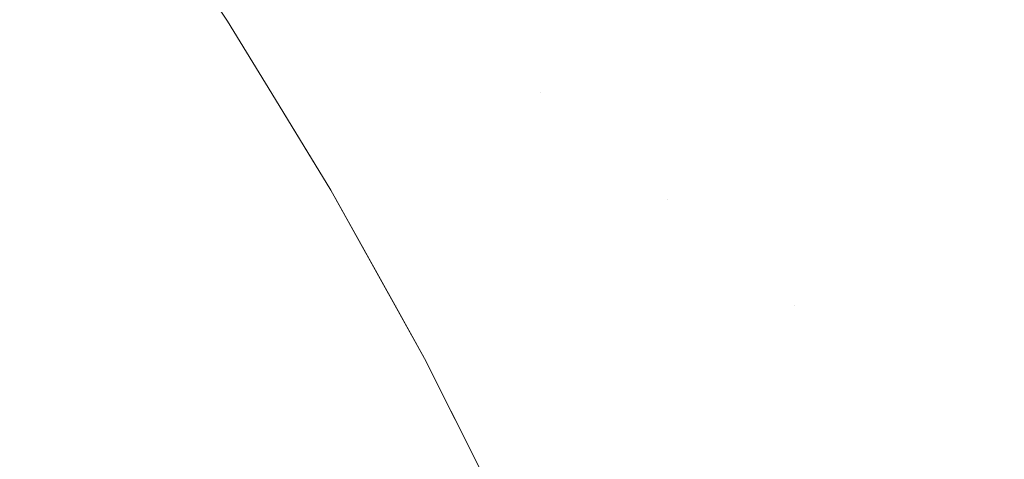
# Model space of a CAD drawing. Header units: centimetres. Extents: x -35.1 to 36.2, y 4.2 to 6.
# Tile 180 of 256: x -11.16425 to -11.14566, y 5.93498 to 5.94327. Entities that reach past the tile are written whole.
import ezdxf

# ---------------------------------------------------------------- set-up
doc = ezdxf.new("R2010")
doc.units = ezdxf.units.CM
doc.header["$LTSCALE"] = 2.54
doc.layers.add('Lucido design-1', color=7, linetype='Continuous')

# ---------------------------------------------------------------- blocks, each defined once
blk = doc.blocks.new('Gruppo-4-1')
at = {"color": 7, "linetype": 'Continuous', "lineweight": 9}
for points, invisible_edges in [([(36.07398, 5.946264, -2312.333469), (-34.958478, 5.946264, -2312.333469), (-34.958478, 5.94235, -2312.331539), (36.07398, 5.94235, -2312.331539)], 5), ([(-11.162868, 5.944376, -2313.0377), (-11.162207, 5.943377, -2313.0377), (-11.162843, 5.943145, -2313.040757), (-11.1635, 5.944138, -2313.040757)], 15), ([(-11.1635, 5.944138, -2313.040757), (-11.162843, 5.943145, -2313.040757), (-11.163591, 5.942873, -2313.043786), (-11.164244, 5.94386, -2313.043786)], 15), ([(-11.160335, 5.942816, -2313.028414), (-11.160983, 5.943823, -2313.028414), (-11.160807, 5.943888, -2313.025294), (-11.160158, 5.942879, -2313.025294)], 15), ([(-11.160158, 5.942879, -2313.025294), (-11.160807, 5.943888, -2313.025294), (-11.160759, 5.943902, -2313.02217), (-11.160321, 5.943248, -2313.02217)], 11), ([(-11.160321, 5.943248, -2312.82217), (-11.160759, 5.943902, -2312.82217), (-11.16073, 5.943909, -2312.82045)], 10), ([(-11.160759, 5.943902, -2312.82217), (-11.160321, 5.943248, -2312.82217), (-11.160321, 5.943248, -2313.02217), (-11.160759, 5.943902, -2313.02217)], 10), ([(-11.160321, 5.943248, -2312.82217), (-11.16073, 5.943909, -2312.82045), (-11.159452, 5.941892, -2312.820464)], 11), ([(-11.16073, 5.943909, -2312.82045), (-11.160676, 5.943909, -2312.81873), (-11.159399, 5.941892, -2312.81876), (-11.159452, 5.941892, -2312.820464)], 15), ([(-11.15931, 5.941892, -2312.817056), (-11.159399, 5.941892, -2312.81876), (-11.160676, 5.943909, -2312.81873), (-11.160586, 5.943909, -2312.817011)], 15), ([(-11.160586, 5.943909, -2312.817011), (-11.160461, 5.943909, -2312.815295), (-11.159185, 5.941892, -2312.815354), (-11.15931, 5.941892, -2312.817056)], 15), ([(-11.159025, 5.941892, -2312.813655), (-11.159185, 5.941892, -2312.815354), (-11.160461, 5.943909, -2312.815295), (-11.160299, 5.943909, -2312.813581)], 15), ([(-11.160299, 5.943909, -2312.813581), (-11.160102, 5.943909, -2312.81187), (-11.15883, 5.941892, -2312.811959), (-11.159025, 5.941892, -2312.813655)], 15), ([(-11.158599, 5.941892, -2312.810267), (-11.15883, 5.941892, -2312.811959), (-11.160102, 5.943909, -2312.81187), (-11.15987, 5.943909, -2312.810162)], 15), ([(-11.15987, 5.943909, -2312.810162), (-11.159602, 5.943909, -2312.808459), (-11.158334, 5.941892, -2312.808578), (-11.158599, 5.941892, -2312.810267)], 15), ([(-11.158034, 5.941892, -2312.806895), (-11.158334, 5.941892, -2312.808578), (-11.159602, 5.943909, -2312.808459), (-11.159299, 5.943909, -2312.806762)], 15), ([(-11.159299, 5.943909, -2312.806762), (-11.158961, 5.943909, -2312.805069), (-11.157699, 5.941892, -2312.805218), (-11.158034, 5.941892, -2312.806895)], 15), ([(-11.157329, 5.941892, -2312.803546), (-11.157699, 5.941892, -2312.805218), (-11.158961, 5.943909, -2312.805069), (-11.158589, 5.943909, -2312.803383)], 15), ([(-11.158589, 5.943909, -2312.803383), (-11.158182, 5.943909, -2312.801704), (-11.156926, 5.941892, -2312.801881), (-11.157329, 5.941892, -2312.803546)], 15), ([(-11.156489, 5.941892, -2312.800224), (-11.156926, 5.941892, -2312.801881), (-11.158182, 5.943909, -2312.801704), (-11.157741, 5.943909, -2312.800032)], 15), ([(-11.157741, 5.943909, -2312.800032), (-11.157266, 5.943909, -2312.798368), (-11.156018, 5.941892, -2312.798574), (-11.156489, 5.941892, -2312.800224)], 15), ([(-11.155514, 5.941892, -2312.796933), (-11.156018, 5.941892, -2312.798574), (-11.157266, 5.943909, -2312.798368), (-11.156757, 5.943909, -2312.796712)], 15), ([(-11.156757, 5.943909, -2312.796712), (-11.156216, 5.943909, -2312.795065), (-11.154977, 5.941892, -2312.795301), (-11.155514, 5.941892, -2312.796933)], 15), ([(-11.154408, 5.941892, -2312.793678), (-11.154977, 5.941892, -2312.795301), (-11.156216, 5.943909, -2312.795065), (-11.155035, 5.943909, -2312.791801)], 15), ([(-11.155035, 5.943909, -2312.791801), (-11.153807, 5.941892, -2312.792065), (-11.154408, 5.941892, -2312.793678)], 11), ([(-11.153807, 5.941892, -2312.792065), (-11.155035, 5.943909, -2312.791801), (-11.153727, 5.943909, -2312.78858), (-11.15251, 5.941892, -2312.788871)], 15), ([(-11.15251, 5.941892, -2312.788871), (-11.153727, 5.943909, -2312.78858), (-11.152295, 5.943909, -2312.785405), (-11.151091, 5.941892, -2312.785724)], 15), ([(-11.151091, 5.941892, -2312.785724), (-11.152295, 5.943909, -2312.785405), (-11.150743, 5.943909, -2312.78228), (-11.149552, 5.941892, -2312.782626)], 15), ([(-11.149552, 5.941892, -2312.782626), (-11.150743, 5.943909, -2312.78228), (-11.149075, 5.943909, -2312.779209), (-11.147898, 5.941892, -2312.779582)], 15), ([(-11.147898, 5.941892, -2312.779582), (-11.149075, 5.943909, -2312.779209), (-11.147295, 5.943909, -2312.776196), (-11.146134, 5.941892, -2312.776595)], 15), ([(-11.146134, 5.941892, -2312.776595), (-11.147295, 5.943909, -2312.776196), (-11.145408, 5.943909, -2312.773242), (-11.144263, 5.941892, -2312.773667)], 15), ([(-11.164244, 5.94386, -2313.043786), (-11.163591, 5.942873, -2313.043786), (-11.164448, 5.942561, -2313.046785), (-11.165096, 5.94354, -2313.046785)], 15), ([(-11.16104, 5.942567, -2313.034621), (-11.161684, 5.943568, -2313.034621), (-11.161275, 5.943717, -2313.031524), (-11.16063, 5.942712, -2313.031524)], 15), ([(-11.16063, 5.942712, -2313.031524), (-11.161275, 5.943717, -2313.031524), (-11.160983, 5.943823, -2313.028414), (-11.160335, 5.942816, -2313.028414)], 15), ([(-11.161566, 5.94238, -2313.0377), (-11.162207, 5.943377, -2313.0377), (-11.161684, 5.943568, -2313.034621), (-11.16104, 5.942567, -2313.034621)], 15), ([(-11.162206, 5.942154, -2313.040757), (-11.162843, 5.943145, -2313.040757), (-11.162207, 5.943377, -2313.0377), (-11.161566, 5.94238, -2313.0377)], 15), ([(-11.162958, 5.941888, -2313.043786), (-11.163591, 5.942873, -2313.043786), (-11.162843, 5.943145, -2313.040757), (-11.162206, 5.942154, -2313.040757)], 15), ([(-11.158873, 5.940879, -2313.02217), (-11.160321, 5.943248, -2312.82217), (-11.159486, 5.941883, -2312.82217)], 9), ([(-11.158873, 5.940879, -2313.02217), (-11.159486, 5.941883, -2313.02217), (-11.160321, 5.943248, -2313.02217), (-11.160321, 5.943248, -2312.82217)], 12), ([(-11.159452, 5.941892, -2312.820464), (-11.159486, 5.941883, -2312.82217), (-11.160321, 5.943248, -2312.82217)], 9), ([(-11.160321, 5.943248, -2313.02217), (-11.159486, 5.941883, -2313.02217), (-11.15953, 5.941872, -2313.025294), (-11.160158, 5.942879, -2313.025294)], 14), ([(-11.163819, 5.941582, -2313.046785), (-11.164448, 5.942561, -2313.046785), (-11.163591, 5.942873, -2313.043786), (-11.162958, 5.941888, -2313.043786)], 15), ([(-11.160335, 5.942816, -2313.028414), (-11.159707, 5.941811, -2313.028414), (-11.160003, 5.941709, -2313.031524), (-11.16063, 5.942712, -2313.031524)], 15), ([(-11.160158, 5.942879, -2313.025294), (-11.15953, 5.941872, -2313.025294), (-11.159707, 5.941811, -2313.028414), (-11.160335, 5.942816, -2313.028414)], 15), ([(-11.164788, 5.941239, -2313.04975), (-11.165412, 5.942209, -2313.04975), (-11.164448, 5.942561, -2313.046785), (-11.163819, 5.941582, -2313.046785)], 15), ([(-11.16104, 5.942567, -2313.034621), (-11.160416, 5.941567, -2313.034621), (-11.160945, 5.941385, -2313.0377), (-11.161566, 5.94238, -2313.0377)], 15), ([(-11.16063, 5.942712, -2313.031524), (-11.160003, 5.941709, -2313.031524), (-11.160416, 5.941567, -2313.034621), (-11.16104, 5.942567, -2313.034621)], 15), ([(-11.161566, 5.94238, -2313.0377), (-11.160945, 5.941385, -2313.0377), (-11.161588, 5.941164, -2313.040757), (-11.162206, 5.942154, -2313.040757)], 15), ([(36.07398, 5.94235, -2312.331539), (-34.958478, 5.94235, -2312.331539), (-34.958478, 5.938357, -2312.329782), (36.07398, 5.938357, -2312.329782)], 5), ([(-11.162206, 5.942154, -2313.040757), (-11.161588, 5.941164, -2313.040757), (-11.162343, 5.940904, -2313.043786), (-11.162958, 5.941888, -2313.043786)], 15), ([(-11.162958, 5.941888, -2313.043786), (-11.162343, 5.940904, -2313.043786), (-11.163209, 5.940606, -2313.046785), (-11.163819, 5.941582, -2313.046785)], 15), ([(-11.159099, 5.940807, -2313.028414), (-11.159707, 5.941811, -2313.028414), (-11.15953, 5.941872, -2313.025294), (-11.15892, 5.940867, -2313.025294)], 15), ([(-11.15892, 5.940867, -2313.025294), (-11.15953, 5.941872, -2313.025294), (-11.159486, 5.941883, -2313.02217), (-11.158873, 5.940879, -2313.02217)], 11), ([(-11.15837, 5.940056, -2312.82217), (-11.159486, 5.941883, -2312.82217), (-11.159452, 5.941892, -2312.820464)], 10), ([(-11.159486, 5.941883, -2312.82217), (-11.15837, 5.940056, -2312.82217), (-11.15837, 5.940056, -2313.02217), (-11.158873, 5.940879, -2313.02217)], 10), ([(-11.159452, 5.941892, -2312.820464), (-11.158252, 5.939884, -2312.820479), (-11.15837, 5.940056, -2312.82217)], 11), ([(-11.159452, 5.941892, -2312.820464), (-11.159399, 5.941892, -2312.81876), (-11.158199, 5.939884, -2312.818788), (-11.158252, 5.939884, -2312.820479)], 15), ([(-11.15811, 5.939884, -2312.817098), (-11.158199, 5.939884, -2312.818788), (-11.159399, 5.941892, -2312.81876), (-11.15931, 5.941892, -2312.817056)], 15), ([(-11.15931, 5.941892, -2312.817056), (-11.159185, 5.941892, -2312.815354), (-11.157987, 5.939884, -2312.81541), (-11.15811, 5.939884, -2312.817098)], 15), ([(-11.157828, 5.939884, -2312.813725), (-11.157987, 5.939884, -2312.81541), (-11.159185, 5.941892, -2312.815354), (-11.159025, 5.941892, -2312.813655)], 15), ([(-11.159025, 5.941892, -2312.813655), (-11.15883, 5.941892, -2312.811959), (-11.157634, 5.939884, -2312.812043), (-11.157828, 5.939884, -2312.813725)], 15), ([(-11.157406, 5.939884, -2312.810364), (-11.157634, 5.939884, -2312.812043), (-11.15883, 5.941892, -2312.811959), (-11.158599, 5.941892, -2312.810267)], 15), ([(-11.158599, 5.941892, -2312.810267), (-11.158334, 5.941892, -2312.808578), (-11.157142, 5.939884, -2312.80869), (-11.157406, 5.939884, -2312.810364)], 15), ([(-11.156845, 5.939884, -2312.807021), (-11.157142, 5.939884, -2312.80869), (-11.158334, 5.941892, -2312.808578), (-11.158034, 5.941892, -2312.806895)], 15), ([(-11.158034, 5.941892, -2312.806895), (-11.157699, 5.941892, -2312.805218), (-11.156512, 5.939884, -2312.805357), (-11.156845, 5.939884, -2312.807021)], 15), ([(-11.156146, 5.939884, -2312.803699), (-11.156512, 5.939884, -2312.805357), (-11.157699, 5.941892, -2312.805218), (-11.157329, 5.941892, -2312.803546)], 15), ([(-11.157329, 5.941892, -2312.803546), (-11.156926, 5.941892, -2312.801881), (-11.155746, 5.939884, -2312.802048), (-11.156146, 5.939884, -2312.803699)], 15), ([(-11.155312, 5.939884, -2312.800404), (-11.155746, 5.939884, -2312.802048), (-11.156926, 5.941892, -2312.801881), (-11.156489, 5.941892, -2312.800224)], 15), ([(-11.156489, 5.941892, -2312.800224), (-11.156018, 5.941892, -2312.798574), (-11.154846, 5.939884, -2312.798768), (-11.155312, 5.939884, -2312.800404)], 15), ([(-11.154346, 5.939884, -2312.79714), (-11.154846, 5.939884, -2312.798768), (-11.156018, 5.941892, -2312.798574), (-11.155514, 5.941892, -2312.796933)], 15), ([(-11.155514, 5.941892, -2312.796933), (-11.154977, 5.941892, -2312.795301), (-11.153813, 5.939884, -2312.795522), (-11.154346, 5.939884, -2312.79714)], 15), ([(-11.153249, 5.939884, -2312.793912), (-11.153813, 5.939884, -2312.795522), (-11.154977, 5.941892, -2312.795301), (-11.154408, 5.941892, -2312.793678)], 15), ([(-11.154408, 5.941892, -2312.793678), (-11.153807, 5.941892, -2312.792065), (-11.152653, 5.939884, -2312.792312), (-11.153249, 5.939884, -2312.793912)], 15), ([(-11.152025, 5.939884, -2312.790723), (-11.152653, 5.939884, -2312.792312), (-11.153807, 5.941892, -2312.792065), (-11.15251, 5.941892, -2312.788871)], 15), ([(-11.15251, 5.941892, -2312.788871), (-11.151367, 5.939884, -2312.789145), (-11.152025, 5.939884, -2312.790723)], 11), ([(-11.151091, 5.941892, -2312.785724), (-11.149959, 5.939884, -2312.786024), (-11.151367, 5.939884, -2312.789145), (-11.15251, 5.941892, -2312.788871)], 15), ([(-11.149552, 5.941892, -2312.782626), (-11.148433, 5.939884, -2312.782951), (-11.149959, 5.939884, -2312.786024), (-11.151091, 5.941892, -2312.785724)], 15), ([(-11.147898, 5.941892, -2312.779582), (-11.146793, 5.939884, -2312.779932), (-11.148433, 5.939884, -2312.782951), (-11.149552, 5.941892, -2312.782626)], 15), ([(-11.146134, 5.941892, -2312.776595), (-11.145043, 5.939884, -2312.776969), (-11.146793, 5.939884, -2312.779932), (-11.147898, 5.941892, -2312.779582)], 15), ([(-11.144263, 5.941892, -2312.773667), (-11.143188, 5.939884, -2312.774066), (-11.145043, 5.939884, -2312.776969), (-11.146134, 5.941892, -2312.776595)], 15), ([(-11.159811, 5.94057, -2313.034621), (-11.160416, 5.941567, -2313.034621), (-11.160003, 5.941709, -2313.031524), (-11.159396, 5.940708, -2313.031524)], 15), ([(-11.159396, 5.940708, -2313.031524), (-11.160003, 5.941709, -2313.031524), (-11.159707, 5.941811, -2313.028414), (-11.159099, 5.940807, -2313.028414)], 15), ([(-11.163819, 5.941582, -2313.046785), (-11.163209, 5.940606, -2313.046785), (-11.164183, 5.940271, -2313.04975), (-11.164788, 5.941239, -2313.04975)], 15), ([(-11.160342, 5.940392, -2313.0377), (-11.160945, 5.941385, -2313.0377), (-11.160416, 5.941567, -2313.034621), (-11.159811, 5.94057, -2313.034621)], 15), ([(-11.160988, 5.940176, -2313.040757), (-11.161588, 5.941164, -2313.040757), (-11.160945, 5.941385, -2313.0377), (-11.160342, 5.940392, -2313.0377)], 15), ([(-11.164788, 5.941239, -2313.04975), (-11.164183, 5.940271, -2313.04975), (-11.165262, 5.9399, -2313.052675), (-11.165862, 5.940859, -2313.052675)], 15), ([(-11.161748, 5.939922, -2313.043786), (-11.162343, 5.940904, -2313.043786), (-11.161588, 5.941164, -2313.040757), (-11.160988, 5.940176, -2313.040757)], 15), ([(-11.162618, 5.939632, -2313.046785), (-11.163209, 5.940606, -2313.046785), (-11.162343, 5.940904, -2313.043786), (-11.161748, 5.939922, -2313.043786)], 15), ([(-11.159396, 5.940708, -2313.031524), (-11.158808, 5.939709, -2313.031524), (-11.159225, 5.939574, -2313.034621), (-11.159811, 5.94057, -2313.034621)], 15), ([(-11.159099, 5.940807, -2313.028414), (-11.158509, 5.939806, -2313.028414), (-11.158808, 5.939709, -2313.031524), (-11.159396, 5.940708, -2313.031524)], 15), ([(-11.15892, 5.940867, -2313.025294), (-11.158329, 5.939864, -2313.025294), (-11.158509, 5.939806, -2313.028414), (-11.159099, 5.940807, -2313.028414)], 15), ([(-11.158873, 5.940879, -2313.02217), (-11.15837, 5.940056, -2313.02217), (-11.158329, 5.939864, -2313.025294), (-11.15892, 5.940867, -2313.025294)], 14), ([(-11.163597, 5.939305, -2313.04975), (-11.164183, 5.940271, -2313.04975), (-11.163209, 5.940606, -2313.046785), (-11.162618, 5.939632, -2313.046785)], 15), ([(-11.159811, 5.94057, -2313.034621), (-11.159225, 5.939574, -2313.034621), (-11.159758, 5.939401, -2313.0377), (-11.160342, 5.940392, -2313.0377)], 15), ([(-11.160342, 5.940392, -2313.0377), (-11.159758, 5.939401, -2313.0377), (-11.160408, 5.93919, -2313.040757), (-11.160988, 5.940176, -2313.040757)], 15), ([(-11.164682, 5.938942, -2313.052675), (-11.165262, 5.9399, -2313.052675), (-11.164183, 5.940271, -2313.04975), (-11.163597, 5.939305, -2313.04975)], 15), ([(-11.160988, 5.940176, -2313.040757), (-11.160408, 5.93919, -2313.040757), (-11.161171, 5.938943, -2313.043786), (-11.161748, 5.939922, -2313.043786)], 15), ([(-11.15837, 5.940056, -2312.82217), (-11.156602, 5.936878, -2312.82217), (-11.156602, 5.936878, -2313.02217), (-11.156609, 5.93689, -2313.02217)], 10), ([(-11.156609, 5.93689, -2313.02217), (-11.157158, 5.937877, -2313.02217), (-11.157713, 5.938875, -2313.02217), (-11.15837, 5.940056, -2312.82217)], 12), ([(-11.157713, 5.938875, -2313.02217), (-11.15837, 5.940056, -2313.02217), (-11.15837, 5.940056, -2312.82217)], 10), ([(-11.157126, 5.937885, -2312.820492), (-11.156602, 5.936878, -2312.82217), (-11.15837, 5.940056, -2312.82217), (-11.158252, 5.939884, -2312.820479)], 13), ([(-11.157758, 5.938864, -2313.025294), (-11.158329, 5.939864, -2313.025294), (-11.15837, 5.940056, -2313.02217), (-11.157713, 5.938875, -2313.02217)], 11), ([(-11.161748, 5.939922, -2313.043786), (-11.161171, 5.938943, -2313.043786), (-11.162046, 5.938659, -2313.046785), (-11.162618, 5.939632, -2313.046785)], 15), ([(-11.158238, 5.938713, -2313.031524), (-11.158808, 5.939709, -2313.031524), (-11.158509, 5.939806, -2313.028414), (-11.157938, 5.938808, -2313.028414)], 15), ([(-11.157938, 5.938808, -2313.028414), (-11.158509, 5.939806, -2313.028414), (-11.158329, 5.939864, -2313.025294), (-11.157758, 5.938864, -2313.025294)], 15), ([(-11.158252, 5.939884, -2312.820479), (-11.158199, 5.939884, -2312.818788), (-11.157074, 5.937885, -2312.818814), (-11.157126, 5.937885, -2312.820492)], 15), ([(-11.156986, 5.937885, -2312.817138), (-11.157074, 5.937885, -2312.818814), (-11.158199, 5.939884, -2312.818788), (-11.15811, 5.939884, -2312.817098)], 15), ([(-11.15811, 5.939884, -2312.817098), (-11.157987, 5.939884, -2312.81541), (-11.156864, 5.937885, -2312.815463), (-11.156986, 5.937885, -2312.817138)], 15), ([(-11.156706, 5.937885, -2312.813791), (-11.156864, 5.937885, -2312.815463), (-11.157987, 5.939884, -2312.81541), (-11.157828, 5.939884, -2312.813725)], 15), ([(-11.157828, 5.939884, -2312.813725), (-11.157634, 5.939884, -2312.812043), (-11.156514, 5.937885, -2312.812122), (-11.156706, 5.937885, -2312.813791)], 15), ([(-11.156287, 5.937885, -2312.810456), (-11.156514, 5.937885, -2312.812122), (-11.157634, 5.939884, -2312.812043), (-11.157406, 5.939884, -2312.810364)], 15), ([(-11.157406, 5.939884, -2312.810364), (-11.157142, 5.939884, -2312.80869), (-11.156026, 5.937885, -2312.808795), (-11.156287, 5.937885, -2312.810456)], 15), ([(-11.15573, 5.937885, -2312.807139), (-11.156026, 5.937885, -2312.808795), (-11.157142, 5.939884, -2312.80869), (-11.156845, 5.939884, -2312.807021)], 15), ([(-11.156845, 5.939884, -2312.807021), (-11.156512, 5.939884, -2312.805357), (-11.155401, 5.937885, -2312.805488), (-11.15573, 5.937885, -2312.807139)], 15), ([(-11.155037, 5.937885, -2312.803843), (-11.155401, 5.937885, -2312.805488), (-11.156512, 5.939884, -2312.805357), (-11.156146, 5.939884, -2312.803699)], 15), ([(-11.156146, 5.939884, -2312.803699), (-11.155746, 5.939884, -2312.802048), (-11.15464, 5.937885, -2312.802205), (-11.155037, 5.937885, -2312.803843)], 15), ([(-11.15421, 5.937885, -2312.800573), (-11.15464, 5.937885, -2312.802205), (-11.155746, 5.939884, -2312.802048), (-11.155312, 5.939884, -2312.800404)], 15), ([(-11.155312, 5.939884, -2312.800404), (-11.154846, 5.939884, -2312.798768), (-11.153747, 5.937885, -2312.79895), (-11.15421, 5.937885, -2312.800573)], 15), ([(-11.153251, 5.937885, -2312.797335), (-11.153747, 5.937885, -2312.79895), (-11.154846, 5.939884, -2312.798768), (-11.154346, 5.939884, -2312.79714)], 15), ([(-11.154346, 5.939884, -2312.79714), (-11.153813, 5.939884, -2312.795522), (-11.152723, 5.937885, -2312.795729), (-11.153251, 5.937885, -2312.797335)], 15), ([(-11.152163, 5.937885, -2312.794132), (-11.152723, 5.937885, -2312.795729), (-11.153813, 5.939884, -2312.795522), (-11.153249, 5.939884, -2312.793912)], 15), ([(-11.153249, 5.939884, -2312.793912), (-11.152653, 5.939884, -2312.792312), (-11.151571, 5.937885, -2312.792545), (-11.152163, 5.937885, -2312.794132)], 15), ([(-11.150948, 5.937885, -2312.790968), (-11.151571, 5.937885, -2312.792545), (-11.152653, 5.939884, -2312.792312), (-11.152025, 5.939884, -2312.790723)], 15), ([(-11.152025, 5.939884, -2312.790723), (-11.151367, 5.939884, -2312.789145), (-11.150295, 5.937885, -2312.789402), (-11.150948, 5.937885, -2312.790968)], 15), ([(-11.149611, 5.937885, -2312.787847), (-11.150295, 5.937885, -2312.789402), (-11.151367, 5.939884, -2312.789145), (-11.149959, 5.939884, -2312.786024)], 15), ([(-11.149959, 5.939884, -2312.786024), (-11.148898, 5.937885, -2312.786305), (-11.149611, 5.937885, -2312.787847)], 11), ([(-11.148898, 5.937885, -2312.786305), (-11.149959, 5.939884, -2312.786024), (-11.148433, 5.939884, -2312.782951), (-11.147384, 5.937885, -2312.783256)], 15), ([(-11.147384, 5.937885, -2312.783256), (-11.148433, 5.939884, -2312.782951), (-11.146793, 5.939884, -2312.779932), (-11.145756, 5.937885, -2312.780261)], 15), ([(-11.145756, 5.937885, -2312.780261), (-11.146793, 5.939884, -2312.779932), (-11.145043, 5.939884, -2312.776969), (-11.14402, 5.937885, -2312.777321)], 15), ([(-11.162618, 5.939632, -2313.046785), (-11.162046, 5.938659, -2313.046785), (-11.163029, 5.93834, -2313.04975), (-11.163597, 5.939305, -2313.04975)], 15), ([(-11.158657, 5.938581, -2313.034621), (-11.159225, 5.939574, -2313.034621), (-11.158808, 5.939709, -2313.031524), (-11.158238, 5.938713, -2313.031524)], 15), ([(-11.159846, 5.938207, -2313.040757), (-11.160408, 5.93919, -2313.040757), (-11.159758, 5.939401, -2313.0377), (-11.159193, 5.938413, -2313.0377)], 15), ([(-11.159193, 5.938413, -2313.0377), (-11.159758, 5.939401, -2313.0377), (-11.159225, 5.939574, -2313.034621), (-11.158657, 5.938581, -2313.034621)], 15), ([(-11.163597, 5.939305, -2313.04975), (-11.163029, 5.93834, -2313.04975), (-11.164119, 5.937987, -2313.052675), (-11.164682, 5.938942, -2313.052675)], 15), ([(-11.160612, 5.937966, -2313.043786), (-11.161171, 5.938943, -2313.043786), (-11.160408, 5.93919, -2313.040757), (-11.159846, 5.938207, -2313.040757)], 15), ([(-11.164682, 5.938942, -2313.052675), (-11.164119, 5.937987, -2313.052675), (-11.165312, 5.9376, -2313.055559), (-11.165869, 5.938546, -2313.055559)], 15), ([(-11.161491, 5.93769, -2313.046785), (-11.162046, 5.938659, -2313.046785), (-11.161171, 5.938943, -2313.043786), (-11.160612, 5.937966, -2313.043786)], 15), ([(-11.157758, 5.938864, -2313.025294), (-11.157204, 5.937867, -2313.025294), (-11.157386, 5.937811, -2313.028414), (-11.157938, 5.938808, -2313.028414)], 15), ([(-11.157713, 5.938875, -2313.02217), (-11.157158, 5.937877, -2313.02217), (-11.157204, 5.937867, -2313.025294), (-11.157758, 5.938864, -2313.025294)], 14), ([(-11.162479, 5.937379, -2313.04975), (-11.163029, 5.93834, -2313.04975), (-11.162046, 5.938659, -2313.046785), (-11.161491, 5.93769, -2313.046785)], 15), ([(-11.158238, 5.938713, -2313.031524), (-11.157687, 5.937719, -2313.031524), (-11.158108, 5.937591, -2313.034621), (-11.158657, 5.938581, -2313.034621)], 15), ([(-11.157938, 5.938808, -2313.028414), (-11.157386, 5.937811, -2313.028414), (-11.157687, 5.937719, -2313.031524), (-11.158238, 5.938713, -2313.031524)], 15), ([(-11.158657, 5.938581, -2313.034621), (-11.158108, 5.937591, -2313.034621), (-11.158647, 5.937427, -2313.0377), (-11.159193, 5.938413, -2313.0377)], 15), ([(36.07398, 5.938357, -2312.329782), (-34.958478, 5.938357, -2312.329782), (-34.958478, 5.934291, -2312.328201), (36.07398, 5.934291, -2312.328201)], 5), ([(-11.163574, 5.937034, -2313.052675), (-11.164119, 5.937987, -2313.052675), (-11.163029, 5.93834, -2313.04975), (-11.162479, 5.937379, -2313.04975)], 15), ([(-11.159193, 5.938413, -2313.0377), (-11.158647, 5.937427, -2313.0377), (-11.159302, 5.937227, -2313.040757), (-11.159846, 5.938207, -2313.040757)], 15), ([(-11.159846, 5.938207, -2313.040757), (-11.159302, 5.937227, -2313.040757), (-11.160072, 5.936992, -2313.043786), (-11.160612, 5.937966, -2313.043786)], 15), ([(-11.164773, 5.936657, -2313.055559), (-11.165312, 5.9376, -2313.055559), (-11.164119, 5.937987, -2313.052675), (-11.163574, 5.937034, -2313.052675)], 15), ([(-11.160612, 5.937966, -2313.043786), (-11.160072, 5.936992, -2313.043786), (-11.160955, 5.936722, -2313.046785), (-11.161491, 5.93769, -2313.046785)], 15), ([(-11.157154, 5.936729, -2313.031524), (-11.157687, 5.937719, -2313.031524), (-11.157386, 5.937811, -2313.028414), (-11.156851, 5.936818, -2313.028414)], 15), ([(-11.156851, 5.936818, -2313.028414), (-11.157386, 5.937811, -2313.028414), (-11.157204, 5.937867, -2313.025294), (-11.156669, 5.936872, -2313.025294)], 15), ([(-11.156669, 5.936872, -2313.025294), (-11.157204, 5.937867, -2313.025294), (-11.157158, 5.937877, -2313.02217), (-11.156609, 5.93689, -2313.02217)], 11), ([(-11.157126, 5.937885, -2312.820492), (-11.157074, 5.937885, -2312.818814), (-11.156022, 5.935898, -2312.818839), (-11.156074, 5.935898, -2312.820504)], 15), ([(-11.156074, 5.935898, -2312.820504), (-11.156602, 5.936878, -2312.82217), (-11.157126, 5.937885, -2312.820492)], 11), ([(-11.155935, 5.935898, -2312.817174), (-11.156022, 5.935898, -2312.818839), (-11.157074, 5.937885, -2312.818814), (-11.156986, 5.937885, -2312.817138)], 15), ([(-11.156986, 5.937885, -2312.817138), (-11.156864, 5.937885, -2312.815463), (-11.155813, 5.935898, -2312.815512), (-11.155935, 5.935898, -2312.817174)], 15), ([(-11.155657, 5.935898, -2312.813852), (-11.155813, 5.935898, -2312.815512), (-11.156864, 5.937885, -2312.815463), (-11.156706, 5.937885, -2312.813791)], 15), ([(-11.156706, 5.937885, -2312.813791), (-11.156514, 5.937885, -2312.812122), (-11.155466, 5.935898, -2312.812195), (-11.155657, 5.935898, -2312.813852)], 15), ([(-11.155241, 5.935898, -2312.810542), (-11.155466, 5.935898, -2312.812195), (-11.156514, 5.937885, -2312.812122), (-11.156287, 5.937885, -2312.810456)], 15), ([(-11.156287, 5.937885, -2312.810456), (-11.156026, 5.937885, -2312.808795), (-11.154982, 5.935898, -2312.808893), (-11.155241, 5.935898, -2312.810542)], 15), ([(-11.154688, 5.935898, -2312.807249), (-11.154982, 5.935898, -2312.808893), (-11.156026, 5.937885, -2312.808795), (-11.15573, 5.937885, -2312.807139)], 15), ([(-11.15573, 5.937885, -2312.807139), (-11.155401, 5.937885, -2312.805488), (-11.154361, 5.935898, -2312.80561), (-11.154688, 5.935898, -2312.807249)], 15), ([(-11.154, 5.935898, -2312.803977), (-11.154361, 5.935898, -2312.80561), (-11.155401, 5.937885, -2312.805488), (-11.155037, 5.937885, -2312.803843)], 15), ([(-11.155037, 5.937885, -2312.803843), (-11.15464, 5.937885, -2312.802205), (-11.153606, 5.935898, -2312.802351), (-11.154, 5.935898, -2312.803977)], 15), ([(-11.153179, 5.935898, -2312.800732), (-11.153606, 5.935898, -2312.802351), (-11.15464, 5.937885, -2312.802205), (-11.15421, 5.937885, -2312.800573)], 15), ([(-11.15421, 5.937885, -2312.800573), (-11.153747, 5.937885, -2312.79895), (-11.152719, 5.935898, -2312.79912), (-11.153179, 5.935898, -2312.800732)], 15), ([(-11.152227, 5.935898, -2312.797517), (-11.152719, 5.935898, -2312.79912), (-11.153747, 5.937885, -2312.79895), (-11.153251, 5.937885, -2312.797335)], 15), ([(-11.153251, 5.937885, -2312.797335), (-11.152723, 5.937885, -2312.795729), (-11.151703, 5.935898, -2312.795922), (-11.152227, 5.935898, -2312.797517)], 15), ([(-11.151147, 5.935898, -2312.794337), (-11.151703, 5.935898, -2312.795922), (-11.152723, 5.937885, -2312.795729), (-11.152163, 5.937885, -2312.794132)], 15), ([(-11.152163, 5.937885, -2312.794132), (-11.151571, 5.937885, -2312.792545), (-11.150559, 5.935898, -2312.792761), (-11.151147, 5.935898, -2312.794337)], 15), ([(-11.149941, 5.935898, -2312.791196), (-11.150559, 5.935898, -2312.792761), (-11.151571, 5.937885, -2312.792545), (-11.150948, 5.937885, -2312.790968)], 15), ([(-11.150948, 5.937885, -2312.790968), (-11.150295, 5.937885, -2312.789402), (-11.149293, 5.935898, -2312.789642), (-11.149941, 5.935898, -2312.791196)], 15), ([(-11.148614, 5.935898, -2312.788099), (-11.149293, 5.935898, -2312.789642), (-11.150295, 5.937885, -2312.789402), (-11.149611, 5.937885, -2312.787847)], 15), ([(-11.149611, 5.937885, -2312.787847), (-11.148898, 5.937885, -2312.786305), (-11.147906, 5.935898, -2312.786567), (-11.148614, 5.935898, -2312.788099)], 15), ([(-11.147384, 5.937885, -2312.783256), (-11.146403, 5.935898, -2312.783541), (-11.147906, 5.935898, -2312.786567), (-11.148898, 5.937885, -2312.786305)], 15), ([(-11.145756, 5.937885, -2312.780261), (-11.144787, 5.935898, -2312.780568), (-11.146403, 5.935898, -2312.783541), (-11.147384, 5.937885, -2312.783256)], 15), ([(-11.14402, 5.937885, -2312.777321), (-11.143064, 5.935898, -2312.777649), (-11.144787, 5.935898, -2312.780568), (-11.145756, 5.937885, -2312.780261)], 15), ([(-11.161491, 5.93769, -2313.046785), (-11.160955, 5.936722, -2313.046785), (-11.161947, 5.936419, -2313.04975), (-11.162479, 5.937379, -2313.04975)], 15), ([(-11.158118, 5.936443, -2313.0377), (-11.158647, 5.937427, -2313.0377), (-11.158108, 5.937591, -2313.034621), (-11.157577, 5.936604, -2313.034621)], 15), ([(-11.157577, 5.936604, -2313.034621), (-11.158108, 5.937591, -2313.034621), (-11.157687, 5.937719, -2313.031524), (-11.157154, 5.936729, -2313.031524)], 15), ([(-11.162479, 5.937379, -2313.04975), (-11.161947, 5.936419, -2313.04975), (-11.163047, 5.936084, -2313.052675), (-11.163574, 5.937034, -2313.052675)], 15), ([(-11.158776, 5.936249, -2313.040757), (-11.159302, 5.937227, -2313.040757), (-11.158647, 5.937427, -2313.0377), (-11.158118, 5.936443, -2313.0377)], 15), ([(-11.15955, 5.93602, -2313.043786), (-11.160072, 5.936992, -2313.043786), (-11.159302, 5.937227, -2313.040757), (-11.158776, 5.936249, -2313.040757)], 15), ([(-11.163574, 5.937034, -2313.052675), (-11.163047, 5.936084, -2313.052675), (-11.164251, 5.935716, -2313.055559), (-11.164773, 5.936657, -2313.055559)], 15), ([(-11.160436, 5.935758, -2313.046785), (-11.160955, 5.936722, -2313.046785), (-11.160072, 5.936992, -2313.043786), (-11.15955, 5.93602, -2313.043786)], 15), ([(-11.156851, 5.936818, -2313.028414), (-11.156335, 5.935828, -2313.028414), (-11.156639, 5.935741, -2313.031524), (-11.157154, 5.936729, -2313.031524)], 15), ([(-11.156669, 5.936872, -2313.025294), (-11.156153, 5.93588, -2313.025294), (-11.156335, 5.935828, -2313.028414), (-11.156851, 5.936818, -2313.028414)], 15), ([(-11.156609, 5.93689, -2313.02217), (-11.156602, 5.936878, -2313.02217), (-11.156153, 5.93588, -2313.025294), (-11.156669, 5.936872, -2313.025294)], 14), ([(-11.155607, 5.934901, -2313.02217), (-11.156602, 5.936878, -2313.02217), (-11.156602, 5.936878, -2312.82217), (-11.155011, 5.933715, -2312.82217)], 10), ([(-11.155093, 5.933923, -2312.820515), (-11.155011, 5.933715, -2312.82217), (-11.156602, 5.936878, -2312.82217), (-11.156074, 5.935898, -2312.820504)], 13), ([(-11.155653, 5.934892, -2313.025294), (-11.156153, 5.93588, -2313.025294), (-11.156602, 5.936878, -2313.02217), (-11.155607, 5.934901, -2313.02217)], 11), ([(-11.161433, 5.935463, -2313.04975), (-11.161947, 5.936419, -2313.04975), (-11.160955, 5.936722, -2313.046785), (-11.160436, 5.935758, -2313.046785)], 15), ([(-11.157154, 5.936729, -2313.031524), (-11.156639, 5.935741, -2313.031524), (-11.157064, 5.935619, -2313.034621), (-11.157577, 5.936604, -2313.034621)], 15), ([(-11.158118, 5.936443, -2313.0377), (-11.157607, 5.935463, -2313.0377), (-11.158268, 5.935274, -2313.040757), (-11.158776, 5.936249, -2313.040757)], 15), ([(-11.157577, 5.936604, -2313.034621), (-11.157064, 5.935619, -2313.034621), (-11.157607, 5.935463, -2313.0377), (-11.158118, 5.936443, -2313.0377)], 15), ([(-11.162537, 5.935136, -2313.052675), (-11.163047, 5.936084, -2313.052675), (-11.161947, 5.936419, -2313.04975), (-11.161433, 5.935463, -2313.04975)], 15), ([(-11.158776, 5.936249, -2313.040757), (-11.158268, 5.935274, -2313.040757), (-11.159045, 5.935051, -2313.043786), (-11.15955, 5.93602, -2313.043786)], 15), ([(-11.163747, 5.934778, -2313.055559), (-11.164251, 5.935716, -2313.055559), (-11.163047, 5.936084, -2313.052675), (-11.162537, 5.935136, -2313.052675)], 15), ([(-11.15955, 5.93602, -2313.043786), (-11.159045, 5.935051, -2313.043786), (-11.159935, 5.934796, -2313.046785), (-11.160436, 5.935758, -2313.046785)], 15), ([(-11.155837, 5.934841, -2313.028414), (-11.156335, 5.935828, -2313.028414), (-11.156153, 5.93588, -2313.025294), (-11.155653, 5.934892, -2313.025294)], 15), ([(-11.156074, 5.935898, -2312.820504), (-11.156022, 5.935898, -2312.818839), (-11.155041, 5.933923, -2312.818861), (-11.155093, 5.933923, -2312.820515)], 15), ([(-11.154955, 5.933923, -2312.817209), (-11.155041, 5.933923, -2312.818861), (-11.156022, 5.935898, -2312.818839), (-11.155935, 5.935898, -2312.817174)], 15), ([(-11.155935, 5.935898, -2312.817174), (-11.155813, 5.935898, -2312.815512), (-11.154834, 5.933923, -2312.815558), (-11.154955, 5.933923, -2312.817209)], 15), ([(-11.154679, 5.933923, -2312.813909), (-11.154834, 5.933923, -2312.815558), (-11.155813, 5.935898, -2312.815512), (-11.155657, 5.935898, -2312.813852)], 15), ([(-11.155657, 5.935898, -2312.813852), (-11.155466, 5.935898, -2312.812195), (-11.154489, 5.933923, -2312.812264), (-11.154679, 5.933923, -2312.813909)], 15), ([(-11.154265, 5.933923, -2312.810622), (-11.154489, 5.933923, -2312.812264), (-11.155466, 5.935898, -2312.812195), (-11.155241, 5.935898, -2312.810542)], 15), ([(-11.155241, 5.935898, -2312.810542), (-11.154982, 5.935898, -2312.808893), (-11.154008, 5.933923, -2312.808984), (-11.154265, 5.933923, -2312.810622)], 15), ([(-11.153716, 5.933923, -2312.807351), (-11.154008, 5.933923, -2312.808984), (-11.154982, 5.935898, -2312.808893), (-11.154688, 5.935898, -2312.807249)], 15), ([(-11.154688, 5.935898, -2312.807249), (-11.154361, 5.935898, -2312.80561), (-11.153392, 5.933923, -2312.805724), (-11.153716, 5.933923, -2312.807351)], 15), ([(-11.153033, 5.933923, -2312.804102), (-11.153392, 5.933923, -2312.805724), (-11.154361, 5.935898, -2312.80561), (-11.154, 5.935898, -2312.803977)], 15), ([(-11.154, 5.935898, -2312.803977), (-11.153606, 5.935898, -2312.802351), (-11.152642, 5.933923, -2312.802487), (-11.153033, 5.933923, -2312.804102)], 15), ([(-11.152218, 5.933923, -2312.800879), (-11.152642, 5.933923, -2312.802487), (-11.153606, 5.935898, -2312.802351), (-11.153179, 5.935898, -2312.800732)], 15), ([(-11.153179, 5.935898, -2312.800732), (-11.152719, 5.935898, -2312.79912), (-11.151761, 5.933923, -2312.799279), (-11.152218, 5.933923, -2312.800879)], 15), ([(-11.151272, 5.933923, -2312.797686), (-11.151761, 5.933923, -2312.799279), (-11.152719, 5.935898, -2312.79912), (-11.152227, 5.935898, -2312.797517)], 15), ([(-11.152227, 5.935898, -2312.797517), (-11.151703, 5.935898, -2312.795922), (-11.150751, 5.933923, -2312.796103), (-11.151272, 5.933923, -2312.797686)], 15), ([(-11.150199, 5.933923, -2312.794528), (-11.150751, 5.933923, -2312.796103), (-11.151703, 5.935898, -2312.795922), (-11.151147, 5.935898, -2312.794337)], 15), ([(-11.151147, 5.935898, -2312.794337), (-11.150559, 5.935898, -2312.792761), (-11.149616, 5.933923, -2312.792964), (-11.150199, 5.933923, -2312.794528)], 15), ([(-11.149002, 5.933923, -2312.791409), (-11.149616, 5.933923, -2312.792964), (-11.150559, 5.935898, -2312.792761), (-11.149941, 5.935898, -2312.791196)], 15), ([(-11.149941, 5.935898, -2312.791196), (-11.149293, 5.935898, -2312.789642), (-11.148358, 5.933923, -2312.789866), (-11.149002, 5.933923, -2312.791409)], 15), ([(-11.147684, 5.933923, -2312.788333), (-11.148358, 5.933923, -2312.789866), (-11.149293, 5.935898, -2312.789642), (-11.148614, 5.935898, -2312.788099)], 15), ([(-11.148614, 5.935898, -2312.788099), (-11.147906, 5.935898, -2312.786567), (-11.146981, 5.933923, -2312.786812), (-11.147684, 5.933923, -2312.788333)], 15), ([(-11.146981, 5.933923, -2312.786812), (-11.147906, 5.935898, -2312.786567), (-11.146403, 5.935898, -2312.783541), (-11.145488, 5.933923, -2312.783807)], 15), ([(-11.145488, 5.933923, -2312.783807), (-11.146403, 5.935898, -2312.783541), (-11.144787, 5.935898, -2312.780568), (-11.143884, 5.933923, -2312.780854)], 15), ([(-11.165057, 5.93439, -2313.058396), (-11.165556, 5.935318, -2313.058396), (-11.164251, 5.935716, -2313.055559), (-11.163747, 5.934778, -2313.055559)], 15), ([(-11.160436, 5.935758, -2313.046785), (-11.159935, 5.934796, -2313.046785), (-11.160936, 5.934509, -2313.04975), (-11.161433, 5.935463, -2313.04975)], 15), ([(-11.156568, 5.934638, -2313.034621), (-11.157064, 5.935619, -2313.034621), (-11.156639, 5.935741, -2313.031524), (-11.156142, 5.934756, -2313.031524)], 15), ([(-11.156142, 5.934756, -2313.031524), (-11.156639, 5.935741, -2313.031524), (-11.156335, 5.935828, -2313.028414), (-11.155837, 5.934841, -2313.028414)], 15), ([(-11.157114, 5.934486, -2313.0377), (-11.157607, 5.935463, -2313.0377), (-11.157064, 5.935619, -2313.034621), (-11.156568, 5.934638, -2313.034621)], 15), ([(-11.161433, 5.935463, -2313.04975), (-11.160936, 5.934509, -2313.04975), (-11.162045, 5.934191, -2313.052675), (-11.162537, 5.935136, -2313.052675)], 15), ([(-11.157777, 5.934302, -2313.040757), (-11.158268, 5.935274, -2313.040757), (-11.157607, 5.935463, -2313.0377), (-11.157114, 5.934486, -2313.0377)], 15), ([(-11.162537, 5.935136, -2313.052675), (-11.162045, 5.934191, -2313.052675), (-11.163259, 5.933843, -2313.055559), (-11.163747, 5.934778, -2313.055559)], 15), ([(-11.158557, 5.934085, -2313.043786), (-11.159045, 5.935051, -2313.043786), (-11.158268, 5.935274, -2313.040757), (-11.157777, 5.934302, -2313.040757)], 15), ([(-11.159451, 5.933837, -2313.046785), (-11.159935, 5.934796, -2313.046785), (-11.159045, 5.935051, -2313.043786), (-11.158557, 5.934085, -2313.043786)], 15)]:
    blk.add_3dface(points, dxfattribs=dict(at, invisible_edges=invisible_edges))

msp = doc.modelspace()

# ---------------------------------------------------------------- block references
at = {"layer": 'Lucido design-1', "color": 7}
msp.add_blockref('Gruppo-4-1', (0, 0), dxfattribs=at)

doc.saveas('drawing.dxf')
